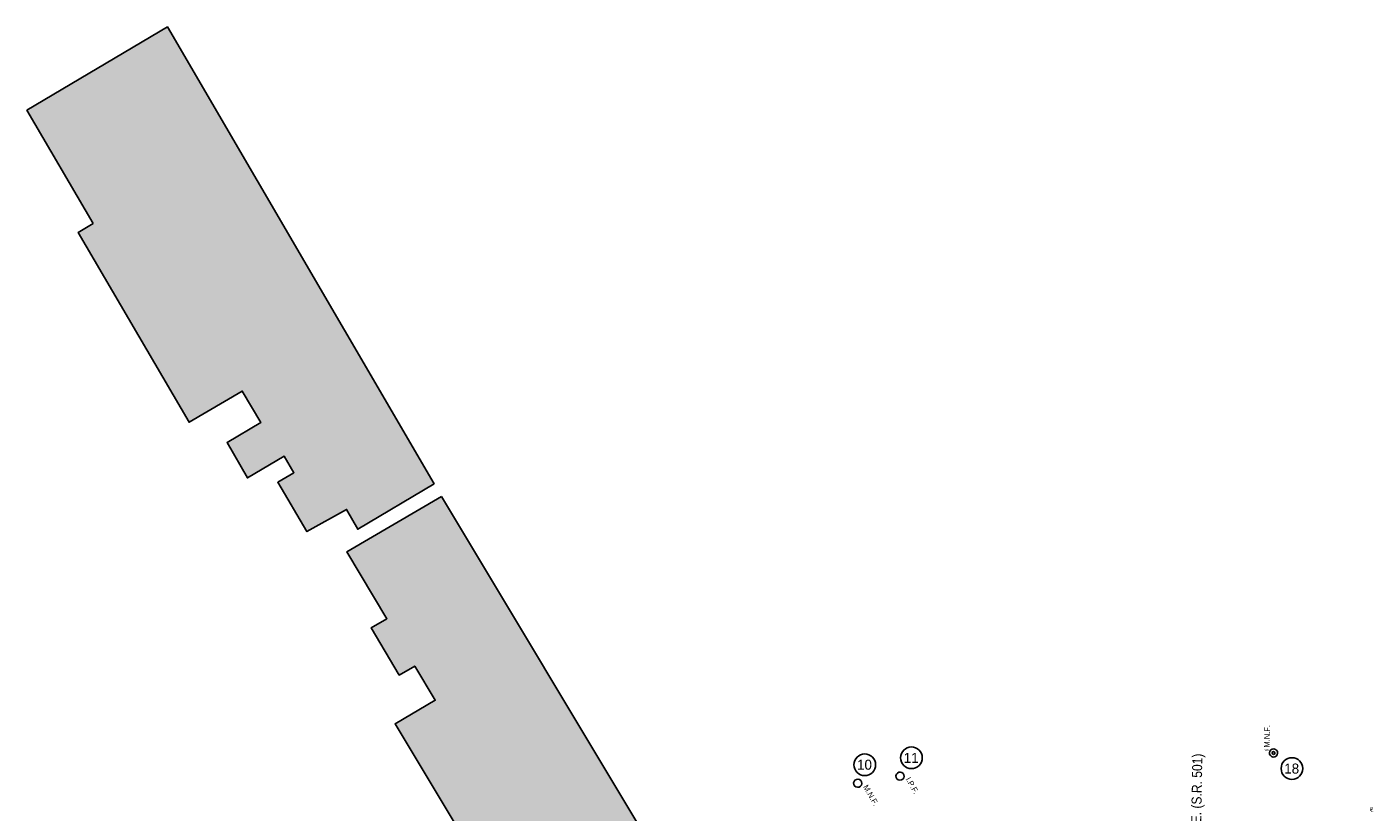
# Model space of a CAD drawing. Header units: feet. Extents: x 1485209 to 1496127, y 336129 to 339496.
# Tile 8 of 8: x 1494709 to 1495716, y 337618 to 338205. Entities that reach past the tile are written whole.
import ezdxf
from ezdxf.enums import TextEntityAlignment as Align

# ---------------------------------------------------------------- set-up
doc = ezdxf.new("R2010")
doc.units = ezdxf.units.FT
doc.header["$MEASUREMENT"] = 0
for name, color, linetype in [('BD_X_Building', 130, 'Continuous'), ('BD_X_Hatch', 247, 'Continuous'), ('RW_P_Text-Parcel', 140, 'Continuous'), ('RW_X_Text-CLplat', 30, 'Continuous')]:
    doc.layers.add(name, color=color, linetype=linetype)
doc.styles.get("Standard").update_dxf_attribs({"font": 'font31.shx'})
doc.styles.add('Style-font31', font='font31.shx')

msp = doc.modelspace()

# ---------------------------------------------------------------- hatches: boundary and pattern name
at = {"layer": 'BD_X_Hatch'}
h = msp.add_hatch(color=255, dxfattribs=at)
h.dxf.hatch_style = 1
h.paths.add_polyline_path([(1494814.2, 338204.9), (1494709.2, 338142.6), (1494758.7, 338057.8), (1494747.6, 338051.3), (1494830.4, 337909.3), (1494870.2, 337932.6), (1494884, 337909.1), (1494858.8, 337894.2), (1494874.1, 337867.7), (1494901.5, 337884), (1494908.8, 337871.6), (1494896.7, 337864.5), (1494918.5, 337827.5), (1494948.2, 337844.1), (1494956.6, 337829.3), (1495013.6, 337863.3)])
h = msp.add_hatch(color=255, dxfattribs=at)
h.dxf.hatch_style = 1
h.paths.add_polyline_path([(1495019.1, 337853.8), (1494948.3, 337812.4), (1494978.3, 337762.4), (1494966.5, 337755.5), (1494987.6, 337720.3), (1494999.1, 337727), (1495014.5, 337701.4), (1494984.5, 337683.9), (1495120.3, 337457.4), (1495083.8, 337436.1), (1495116.8, 337381.1), (1495153.1, 337402.3), (1495205.2, 337315.3), (1495198.4, 337311.3), (1495218.7, 337277.5), (1495326.9, 337340.6)])

# ---------------------------------------------------------------- linework, layer by layer
at = {"layer": 'BD_X_Building', "flags": 128}
for points in [[(1494758.7, 338057.8), (1494709.2, 338142.6), (1494814.2, 338204.9), (1495013.6, 337863.3), (1494956.6, 337829.3), (1494948.2, 337844.1), (1494918.5, 337827.5), (1494896.7, 337864.5), (1494908.8, 337871.6), (1494901.5, 337884), (1494874.1, 337867.7), (1494858.8, 337894.2), (1494884, 337909.1), (1494870.2, 337932.6), (1494830.4, 337909.3), (1494747.6, 338051.3)], [(1495019.1, 337853.8), (1494948.3, 337812.4), (1494978.3, 337762.4), (1494966.5, 337755.5), (1494987.6, 337720.3), (1494999.1, 337727), (1495014.5, 337701.4), (1494984.5, 337683.9), (1495120.3, 337457.4), (1495083.8, 337436.1), (1495116.8, 337381.1), (1495153.1, 337402.3), (1495205.2, 337315.3), (1495198.4, 337311.3), (1495218.7, 337277.5), (1495326.9, 337340.6)]]:
    msp.add_lwpolyline(points, close=True, dxfattribs=at)
at = {"layer": 'RW_P_Text-Parcel'}
msp.add_arc((1495641.2, 337662, 927.5), 1.02, 266.534, 265.534, dxfattribs=at)
at = {"layer": 'RW_X_Text-CLplat'}
for centre in [(1495370.5, 337658.4), (1495335.6, 337653.2), (1495655, 337650.4)]:
    msp.add_circle(centre, 8.1, dxfattribs=at)
for centre in [(1495641.2, 337662, 927.5), (1495362, 337644.7, 921.2), (1495330.3, 337639.4, 922.4)]:
    msp.add_arc(centre, 3.06, 266.534, 265.534, dxfattribs=at)

# ---------------------------------------------------------------- texts
at = {"layer": 'RW_P_Text-Parcel'}
msp.add_text('M.N.F.', height=1.4, rotation=359.0439, dxfattribs=at).set_placement((1495634.3, 337663.5, 927.5))
at = {"layer": 'RW_P_Text-Parcel', "style": 'Style-font31'}
for s, p in [('P', (1495713.3, 337618.6)), ('L', (1495713.7, 337617.9))]:
    msp.add_text(s, height=2.8, rotation=0.7937, dxfattribs=at).set_placement(p)
at = {"layer": 'RW_X_Text-CLplat'}
for s, rotation, p in [('M.N.F.', 88.5323, (1495638.2, 337666, 1484.1)), ('I.P.F.', 299.7026, (1495366, 337642.4, 921.2)), ('M.N.F.', 299.7026, (1495334.2, 337636.7, 922.4))]:
    msp.add_text(s, height=4.2, rotation=rotation, dxfattribs=at).set_placement(p)
for s, p in [('10', (1495335.4, 337649.5)), ('11', (1495370.3, 337654.6)), ('18', (1495654.8, 337646.6))]:
    msp.add_text(s, height=7.5, dxfattribs=at).set_placement(p, align=Align.CENTER)
at = {"layer": 'RW_X_Text-CLplat', "style": 'Style-font31', "width": 0.9}
msp.add_text('C R/W LINCOLN AVE. (S.R. 501)', height=7.5, rotation=89.0089, dxfattribs=at).set_placement((1495585.7, 337526.6))

doc.saveas('drawing.dxf')
